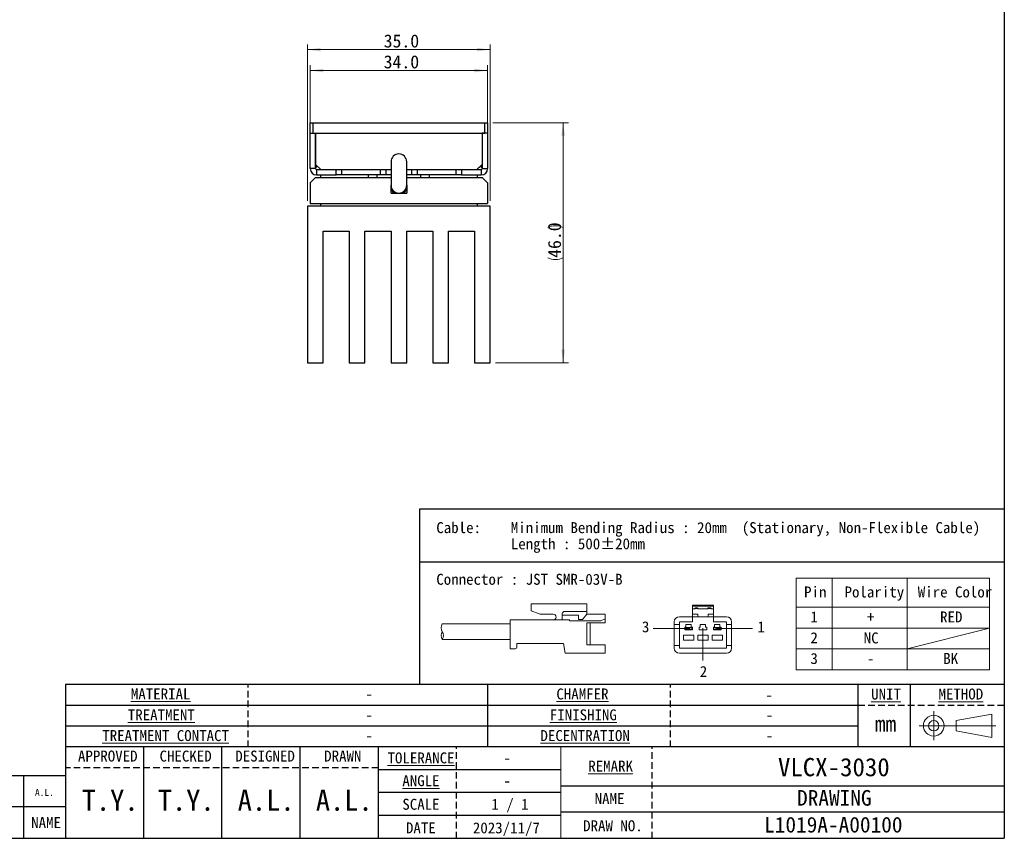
# Model space of a CAD drawing. Header units: millimetres. Extents: x 16 to 409, y 11 to 289.
# Tile 2 of 3: x 220 to 409, y 11 to 168. Entities that reach past the tile are written whole.
import ezdxf

# ---------------------------------------------------------------- set-up
doc = ezdxf.new("R2010")
doc.units = ezdxf.units.MM
doc.linetypes.add('SLD-實線', pattern=[0])
doc.linetypes.add('SLD-虛線-(隱匿輪廓線)', pattern=[1.905, 1.27, -0.635])
doc.layers.add('00_FORMAT', color=7, linetype='SLD-實線')
doc.layers.add('00_FORMAT-DASH', color=7, linetype='SLD-虛線-(隱匿輪廓線)')
doc.styles.add('SLDTEXTSTYLE0', font='MSGOTHIC.TTC')
doc.dimstyles.new('SLDDIMSTYLE0', dxfattribs={"dimtxt": 2.5, "dimasz": 2.5, "dimexe": 0, "dimexo": 0.0625, "dimtad": 1, "dimdec": 1, "dimrnd": 1e-09, "dimzin": 4, "dimdsep": 46, "dimtxsty": 'SLDTEXTSTYLE0', "dimsah": 1, "dimcen": 0.09, "dimadec": 0, "dimazin": 1, "dimtfac": 1, "dimtdec": 1, "dimtofl": 0, "dimtmove": 0, "dimatfit": 3, "dimfxl": 1, "dimfrac": 2, "dimtolj": 1, "dimtzin": 12, "dimarcsym": 0})

# ---------------------------------------------------------------- blocks, each defined once
blk = doc.blocks.new('圖塊12')
at = {"color": 7, "linetype": 'SLD-實線', "lineweight": 18}
for p, q in [((0, 17.53), (37.09, 17.53)), ((0, 12), (0, 17.53)), ((6.94, 17.53), (6.94, 0)), ((21.29, 17.53), (21.29, 0)), ((37.09, 17.53), (37.09, 0)), ((0, 8), (0, 12)), ((0, 12), (37.09, 12)), ((0, 4), (0, 8)), ((0, 8), (37.09, 8)), ((37.09, 8), (0, 8)), ((21.29, 4), (37.09, 8)), ((37.09, 4), (0, 4)), ((0, 0), (0, 4)), ((0, 4), (37.09, 4)), ((37.09, 0), (0, 0))]:
    blk.add_line(p, q, dxfattribs=at)
at = {"color": 7, "linetype": 'SLD-實線', "lineweight": 18, "char_height": 2.1, "attachment_point": 1, "style": 'SLDTEXTSTYLE0'}
for s, insert in [('Pin', (1.53, 15.96)), ('Polarity', (9.3, 15.96)), ('Wire Color', (23.33, 15.96)), ('1', (2.75, 11.17)), ('+', (13.58, 11.17)), ('RED', (27.61, 11.17)), ('2', (2.75, 7.18)), ('NC', (12.97, 7.15)), ('3', (2.75, 3.21)), ('-', (13.58, 3.21)), ('BK', (28.22, 3.21))]:
    blk.add_mtext(s, dxfattribs=dict(at, insert=insert))
blk = doc.blocks.new('圖塊30')
at = {"color": 7, "linetype": 'SLD-實線', "lineweight": 18}
for p, q in [((17.24, 12.97), (17.24, 14.36)), ((27.94, 14.36), (17.24, 14.36)), ((27.94, 14.36), (17.24, 14.36)), ((27.94, 12.36), (27.94, 14.36)), ((27.94, 12.36), (27.94, 14.36)), ((52.19, 14.11), (48.19, 14.11)), ((48.19, 14.11), (48.19, 13.88)), ((52.19, 13.88), (48.19, 13.88)), ((48.19, 13.88), (48.19, 13.36)), ((48.69, 13.36), (48.19, 13.36)), ((48.19, 13.36), (48.19, 12.36)), ((48.59, 13.36), (48.59, 13.37)), ((48.79, 13.56), (48.69, 13.46)), ((48.69, 13.46), (48.69, 13.36)), ((49.19, 13.46), (48.69, 13.46)), ((48.79, 13.57), (48.79, 13.56)), ((48.79, 13.57), (49.09, 13.57)), ((48.79, 13.56), (49.09, 13.56)), ((49.09, 13.57), (49.09, 13.56)), ((49.09, 13.56), (49.19, 13.46)), ((49.19, 13.46), (49.19, 13.36)), ((51.19, 13.36), (49.19, 13.36)), ((49.29, 13.37), (49.29, 13.36)), ((51.09, 13.36), (51.09, 13.37)), ((51.29, 13.56), (51.19, 13.46)), ((51.19, 13.46), (51.19, 13.36)), ((51.69, 13.46), (51.19, 13.46)), ((51.29, 13.57), (51.29, 13.56)), ((51.29, 13.57), (51.59, 13.57)), ((51.29, 13.56), (51.59, 13.56)), ((51.59, 13.57), (51.59, 13.56)), ((51.59, 13.56), (51.69, 13.46)), ((51.69, 13.46), (51.69, 13.36)), ((52.19, 13.36), (51.69, 13.36)), ((51.79, 13.37), (51.79, 13.36)), ((52.19, 14.11), (52.19, 13.88)), ((52.19, 13.88), (52.19, 13.36)), ((52.19, 13.36), (52.19, 12.36)), ((17.24, 12.97), (18.97, 12.36)), ((17.24, 12.97), (18.97, 12.36)), ((21.47, 12.36), (18.97, 12.36)), ((21.47, 12.36), (18.97, 12.36)), ((23.22, 11.24), (23.22, 12.39)), ((23.22, 11.24), (23.22, 12.39)), ((26.34, 12.18), (23.22, 12.18)), ((26.34, 12.18), (23.22, 12.18)), ((27.94, 12.89), (23.71, 12.89)), ((27.94, 12.89), (23.71, 12.89)), ((26.34, 11.31), (26.34, 12.18)), ((26.34, 11.31), (26.34, 12.18)), ((27.11, 11.31), (27.94, 12.36)), ((27.11, 11.31), (27.94, 12.36)), ((31.46, 12.36), (27.94, 12.36)), ((31.46, 12.36), (27.94, 12.36)), ((30.63, 11.09), (31.46, 11.48)), ((30.63, 11.09), (31.46, 11.48)), ((31.46, 10.68), (31.46, 12.36)), ((31.46, 10.68), (31.46, 12.36)), ((45.69, 11.86), (48.19, 11.86)), ((49.19, 12.36), (48.19, 12.36)), ((48.19, 12.36), (48.19, 11.86)), ((48.19, 11.86), (48.19, 10.86)), ((49.19, 11.86), (48.19, 11.86)), ((49.19, 12.36), (49.19, 11.86)), ((51.19, 11.86), (49.19, 11.86)), ((52.19, 12.36), (51.19, 12.36)), ((51.19, 12.36), (51.19, 11.86)), ((52.19, 11.86), (51.19, 11.86)), ((52.19, 12.36), (52.19, 11.86)), ((52.19, 10.86), (52.19, 11.86)), ((52.19, 11.86), (54.69, 11.86)), ((0.22, 10.49), (13.26, 10.49)), ((21.47, 11.24), (13.26, 11.24)), ((13.26, 5.74), (13.26, 11.24)), ((21.47, 11.24), (13.26, 11.24)), ((13.26, 5.74), (13.26, 11.24)), ((21.47, 11.24), (24.6, 11.24)), ((21.47, 11.24), (24.6, 11.24)), ((24.6, 11.09), (24.6, 11.24)), ((24.6, 11.09), (24.6, 11.24)), ((30.63, 11.09), (24.6, 11.09)), ((30.63, 11.09), (24.6, 11.09)), ((27.11, 11.31), (26.34, 11.31)), ((27.11, 11.31), (26.34, 11.31)), ((31.46, 10.68), (27.94, 10.68)), ((27.94, 6.48), (27.94, 10.68)), ((31.46, 10.68), (27.94, 10.68)), ((27.94, 6.48), (27.94, 10.68)), ((28.59, 6.48), (28.59, 10.68)), ((28.59, 6.48), (28.59, 10.68)), ((47.32, 9.61), (40.68, 9.61)), ((44.69, 10.86), (44.69, 10.36)), ((45.69, 10.36), (44.69, 10.36)), ((44.69, 10.36), (44.69, 6.36)), ((45.69, 10.86), (45.69, 10.36)), ((48.19, 10.86), (45.69, 10.86)), ((45.69, 10.36), (45.69, 6.36)), ((46.94, 9.86), (46.69, 9.86)), ((46.69, 9.86), (46.69, 9.36)), ((46.81, 9.41), (46.81, 9.81)), ((46.81, 9.81), (47.29, 9.81)), ((47.94, 10.36), (46.94, 10.36)), ((46.94, 10.36), (46.94, 9.86)), ((47.29, 9.81), (47.19, 9.71)), ((47.39, 9.71), (47.19, 9.71)), ((47.19, 9.51), (47.19, 9.71)), ((47.19, 9.51), (47.39, 9.51)), ((47.19, 9.51), (47.29, 9.41)), ((47.29, 9.81), (47.44, 9.81)), ((47.44, 9.79), (47.39, 9.71)), ((47.39, 9.71), (47.39, 9.51)), ((47.39, 9.51), (47.44, 9.44)), ((47.44, 9.81), (47.44, 9.79)), ((47.44, 9.81), (47.59, 9.81)), ((47.49, 9.71), (47.44, 9.79)), ((47.44, 9.44), (47.49, 9.51)), ((47.49, 9.51), (47.49, 9.71)), ((47.69, 9.71), (47.49, 9.71)), ((47.49, 9.51), (47.69, 9.51)), ((47.69, 9.71), (47.59, 9.81)), ((47.59, 9.81), (48.06, 9.81)), ((47.59, 9.41), (47.69, 9.51)), ((47.69, 9.71), (47.69, 9.51)), ((47.94, 9.86), (47.94, 10.36)), ((48.19, 9.86), (47.94, 9.86)), ((48.06, 9.81), (48.06, 9.41)), ((48.19, 9.36), (48.19, 9.86)), ((49.44, 9.86), (49.44, 9.36)), ((49.69, 9.86), (49.44, 9.86)), ((49.69, 10.36), (49.69, 9.86)), ((50.69, 10.36), (49.69, 10.36)), ((50.16, 9.65), (50.16, 3.45)), ((50.69, 9.86), (50.69, 10.36)), ((50.94, 9.86), (50.69, 9.86)), ((50.94, 9.36), (50.94, 9.86)), ((54.69, 10.86), (52.19, 10.86)), ((52.44, 9.86), (52.19, 9.86)), ((52.19, 9.86), (52.19, 9.36)), ((52.31, 9.41), (52.31, 9.81)), ((52.31, 9.81), (52.79, 9.81)), ((53.44, 10.36), (52.44, 10.36)), ((52.44, 10.36), (52.44, 9.86)), ((52.79, 9.81), (52.69, 9.71)), ((52.89, 9.71), (52.69, 9.71)), ((52.69, 9.51), (52.69, 9.71)), ((52.69, 9.51), (52.89, 9.51)), ((52.69, 9.51), (52.79, 9.41)), ((52.79, 9.81), (52.94, 9.81)), ((52.94, 9.79), (52.89, 9.71)), ((52.89, 9.71), (52.89, 9.51)), ((52.89, 9.51), (52.94, 9.44)), ((52.94, 9.81), (52.94, 9.79)), ((52.94, 9.81), (53.09, 9.81)), ((52.99, 9.71), (52.94, 9.79)), ((52.94, 9.44), (52.99, 9.51)), ((52.99, 9.51), (52.99, 9.71)), ((53.19, 9.71), (52.99, 9.71)), ((52.99, 9.51), (53.19, 9.51)), ((59.69, 9.61), (53.05, 9.61)), ((53.19, 9.71), (53.09, 9.81)), ((53.09, 9.81), (53.56, 9.81)), ((53.09, 9.41), (53.19, 9.51)), ((53.19, 9.71), (53.19, 9.51)), ((53.44, 9.86), (53.44, 10.36)), ((53.69, 9.86), (53.44, 9.86)), ((53.56, 9.81), (53.56, 9.41)), ((53.69, 9.36), (53.69, 9.86)), ((54.69, 10.36), (54.69, 10.86)), ((55.69, 10.36), (54.69, 10.36)), ((54.69, 6.36), (54.69, 10.36)), ((55.69, 10.86), (55.69, 10.36)), ((55.69, 6.36), (55.69, 10.36)), ((48.44, 8.36), (46.44, 8.36)), ((46.44, 8.36), (46.44, 7.36)), ((46.69, 9.36), (48.19, 9.36)), ((47.29, 9.41), (46.81, 9.41)), ((47.44, 9.41), (47.29, 9.41)), ((47.44, 9.44), (47.44, 9.41)), ((47.59, 9.41), (47.44, 9.41)), ((48.06, 9.41), (47.59, 9.41)), ((48.44, 7.36), (48.44, 8.36)), ((51.19, 8.36), (49.19, 8.36)), ((49.19, 8.36), (49.19, 7.36)), ((49.44, 9.36), (50.94, 9.36)), ((51.19, 7.36), (51.19, 8.36)), ((51.94, 8.36), (51.94, 7.36)), ((53.94, 8.36), (51.94, 8.36)), ((52.19, 9.36), (53.69, 9.36)), ((52.79, 9.41), (52.31, 9.41)), ((52.94, 9.41), (52.79, 9.41)), ((52.94, 9.44), (52.94, 9.41)), ((53.09, 9.41), (52.94, 9.41)), ((53.56, 9.41), (53.09, 9.41)), ((53.94, 7.36), (53.94, 8.36)), ((0.22, 7.49), (13.26, 7.49)), ((14.22, 5.74), (13.26, 5.74)), ((14.22, 5.74), (13.26, 5.74)), ((14.52, 6.04), (14.52, 6.74)), ((23.46, 6.74), (14.52, 6.74)), ((14.52, 6.04), (14.52, 6.74)), ((23.46, 6.74), (14.52, 6.74)), ((23.46, 6.74), (23.76, 4.86)), ((31.46, 6.48), (27.94, 6.48)), ((31.46, 6.48), (27.94, 6.48)), ((31.46, 4.86), (31.46, 6.48)), ((31.46, 4.86), (31.46, 6.48)), ((44.69, 6.36), (45.69, 6.36)), ((44.69, 6.36), (44.69, 5.86)), ((45.69, 6.36), (45.69, 5.86)), ((45.69, 5.86), (54.69, 5.86)), ((46.44, 7.36), (48.44, 7.36)), ((49.19, 7.36), (51.19, 7.36)), ((51.94, 7.36), (53.94, 7.36)), ((54.69, 6.36), (55.69, 6.36)), ((54.69, 5.86), (54.69, 6.36)), ((55.69, 6.36), (55.69, 5.86)), ((31.46, 4.86), (23.76, 4.86)), ((31.46, 4.86), (23.76, 4.86)), ((45.69, 4.86), (54.69, 4.86))]:
    blk.add_line(p, q, dxfattribs=at)
for centre, radius, start, end in [((48.79, 13.37), 0.2, 90, 179.9999), ((48.59, 13.47), 0.0958, 267.4024, 357.1429), ((49.09, 13.37), 0.2, 0, 90), ((49.28, 13.47), 0.0958, 182.8572, 272.5975), ((51.29, 13.37), 0.2, 90, 180.0001), ((51.09, 13.47), 0.0958, 267.4027, 357.143), ((51.59, 13.37), 0.2, 359.9999, 90), ((51.78, 13.47), 0.0958, 182.8571, 272.5973), ((21.47, 11.8), 0.564, 270, 90), ((21.47, 11.8), 0.564, 270, 90), ((23.72, 12.39), 0.504, 88.4648, 180), ((23.72, 12.39), 0.504, 88.4648, 180), ((45.69, 10.86), 1, 90, 180), ((54.69, 10.86), 1, 0, 90), ((1.42, 9.74), 1.42, 147.9946, 212.0054), ((1.42, 8.24), 1.42, 147.9946, 212.0054), ((-0.98, 8.24), 1.42, 327.9946, 32.0054), ((14.22, 6.04), 0.3, 270, 0), ((14.22, 6.04), 0.3, 270, 0), ((45.69, 5.86), 1, 180, 270), ((54.69, 5.86), 1, 270, 0)]:
    blk.add_arc(centre, radius, start, end, dxfattribs=at)
at = {"color": 7, "linetype": 'SLD-實線', "lineweight": 18, "char_height": 2.1, "attachment_point": 1, "style": 'SLDTEXTSTYLE0'}
for s, insert in [('3', (38.49, 10.98)), ('1', (60.65, 10.98)), ('2', (49.58, 2.42))]:
    blk.add_mtext(s, dxfattribs=dict(at, insert=insert))
blk = doc.blocks.new('SW_NOTE_1')
at = {"color": 0, "linetype": 'SLD-實線', "lineweight": 18, "char_height": 2.1, "attachment_point": 1, "style": 'SLDTEXTSTYLE0'}
for s, insert in [('Cable:    Minimum Bending Radius : 20mm  (Stationary, Non-Flexible Cable)', (0, 2.44)), ('          Length : 500±20mm', (0, -0.66))]:
    blk.add_mtext(s, dxfattribs=dict(at, insert=insert))
blk = doc.blocks.new('_D_7')
at = {"color": 7, "linetype": 'SLD-實線', "lineweight": 18}
for p, q in [((310.93, 148.15), (325.43, 148.15)), ((324.43, 148.15), (324.43, 102.15)), ((311.43, 102.15), (325.43, 102.15))]:
    blk.add_line(p, q, dxfattribs=at)
for start, end in [(63.4349, 116.5651), (243.4349, 296.5651)]:
    blk.add_arc((322.97, 125.15), 3.25, start, end, dxfattribs=at)
for points in [[(324.43, 148.15), (324.08, 145.65), (324.78, 145.65)], [(324.43, 102.15), (324.78, 104.65), (324.08, 104.65)]]:
    blk.add_solid(points, dxfattribs=at)
at = {"color": 7, "linetype": 'SLD-實線', "lineweight": 18, "insert": (321.52, 122.24), "char_height": 2.5, "attachment_point": 1, "rotation": 90, "style": 'SLDTEXTSTYLE0'}
blk.add_mtext('46.0', dxfattribs=at)
blk = doc.blocks.new('_D_8')
at = {"color": 7, "linetype": 'SLD-實線', "lineweight": 18}
for p, q in [((275.93, 147.15), (275.93, 159.15)), ((309.93, 147.15), (309.93, 159.15)), ((275.93, 158.15), (309.93, 158.15))]:
    blk.add_line(p, q, dxfattribs=at)
for points in [[(275.93, 158.15), (278.43, 157.8), (278.43, 158.5)], [(309.93, 158.15), (307.43, 158.5), (307.43, 157.8)]]:
    blk.add_solid(points, dxfattribs=at)
at = {"color": 7, "linetype": 'SLD-實線', "lineweight": 18, "insert": (290.02, 161.06), "char_height": 2.5, "attachment_point": 1, "style": 'SLDTEXTSTYLE0'}
blk.add_mtext('34.0', dxfattribs=at)
blk = doc.blocks.new('_D_9')
at = {"color": 7, "linetype": 'SLD-實線', "lineweight": 18}
for p, q in [((275.43, 133.15), (275.43, 163.15)), ((310.43, 133.15), (310.43, 163.15)), ((275.43, 162.15), (310.43, 162.15))]:
    blk.add_line(p, q, dxfattribs=at)
for points in [[(275.43, 162.15), (277.93, 161.8), (277.93, 162.5)], [(310.43, 162.15), (307.93, 162.5), (307.93, 161.8)]]:
    blk.add_solid(points, dxfattribs=at)
at = {"color": 7, "linetype": 'SLD-實線', "lineweight": 18, "insert": (290.02, 165.06), "char_height": 2.5, "attachment_point": 1, "style": 'SLDTEXTSTYLE0'}
blk.add_mtext('35.0', dxfattribs=at)

msp = doc.modelspace()

# ---------------------------------------------------------------- linework, layer by layer
at = {"color": 7, "linetype": 'SLD-實線', "lineweight": 25}
for p, q in [((275.93, 146.15), (275.93, 148.15)), ((275.93, 148.15), (276.43, 148.15)), ((276.43, 148.15), (276.43, 146.15)), ((276.43, 148.15), (309.43, 148.15)), ((309.43, 146.15), (309.43, 148.15)), ((309.43, 148.15), (309.93, 148.15)), ((309.93, 148.15), (309.93, 146.15)), ((275.93, 139.35), (275.93, 146.15)), ((275.93, 146.15), (276.93, 146.15)), ((276.43, 146.15), (309.43, 146.15)), ((276.93, 139.35), (276.93, 146.15)), ((276.98, 146.15), (276.98, 140.15)), ((276.98, 146.15), (308.88, 146.15)), ((308.88, 146.15), (308.88, 140.15)), ((308.93, 146.15), (308.93, 139.35)), ((309.93, 146.15), (308.93, 146.15)), ((309.93, 146.15), (309.93, 139.35)), ((276.98, 143.65), (276.93, 143.65)), ((308.93, 143.65), (308.88, 143.65)), ((276.93, 141.65), (276.98, 141.65)), ((308.88, 141.65), (308.93, 141.65)), ((276.98, 140.15), (277.98, 139.15)), ((277.13, 139.65), (277.13, 140)), ((277.43, 139.7), (277.43, 139.65)), ((291.43, 140.65), (291.43, 136.15)), ((294.43, 136.15), (294.43, 140.65)), ((307.88, 139.15), (308.88, 140.15)), ((308.43, 139.65), (308.43, 139.7)), ((308.73, 139.65), (308.73, 140)), ((276.93, 139.35), (275.93, 139.35)), ((276.93, 139.65), (277.13, 139.65)), ((277.13, 139.15), (277.13, 138.15)), ((277.13, 139.15), (280.93, 139.15)), ((277.13, 138.15), (280.93, 138.15)), ((277.43, 139.65), (277.48, 139.65)), ((277.93, 139.2), (277.93, 139.15)), ((277.93, 138.15), (277.93, 137.65)), ((277.98, 139.15), (280.93, 139.15)), ((280.93, 138.15), (280.93, 139.15)), ((280.93, 139.15), (281.93, 139.15)), ((281.93, 138.15), (280.93, 138.15)), ((281.93, 139.15), (281.93, 138.15)), ((281.93, 139.15), (289.43, 139.15)), ((289.43, 138.15), (281.93, 138.15)), ((287.08, 138.15), (287.08, 137.65)), ((288.78, 137.65), (288.78, 138.15)), ((289.43, 138.15), (289.43, 139.15)), ((289.43, 139.15), (290.43, 139.15)), ((290.43, 138.15), (289.43, 138.15)), ((290.43, 139.15), (290.43, 138.15)), ((290.43, 139.15), (291.43, 139.15)), ((291.43, 138.15), (290.43, 138.15)), ((294.43, 139.15), (295.43, 139.15)), ((295.43, 138.15), (294.43, 138.15)), ((295.43, 138.15), (295.43, 139.15)), ((295.43, 139.15), (296.43, 139.15)), ((296.43, 138.15), (295.43, 138.15)), ((296.43, 139.15), (296.43, 138.15)), ((296.43, 139.15), (303.93, 139.15)), ((303.93, 138.15), (296.43, 138.15)), ((297.08, 138.15), (297.08, 137.65)), ((298.78, 137.65), (298.78, 138.15)), ((303.93, 138.15), (303.93, 139.15)), ((303.93, 139.15), (304.93, 139.15)), ((304.93, 138.15), (303.93, 138.15)), ((304.93, 139.15), (307.88, 139.15)), ((304.93, 139.15), (304.93, 138.15)), ((304.93, 139.15), (308.73, 139.15)), ((304.93, 138.15), (308.73, 138.15)), ((307.93, 139.2), (307.93, 139.15)), ((307.93, 138.15), (307.93, 137.65)), ((308.38, 139.65), (308.43, 139.65)), ((308.73, 139.65), (308.93, 139.65)), ((308.73, 139.15), (308.73, 138.15)), ((308.93, 139.35), (309.93, 139.35)), ((276.93, 137.65), (275.93, 136.65)), ((275.93, 136.65), (275.93, 132.65)), ((276.93, 137.65), (291.43, 137.65)), ((291.43, 134.65), (291.43, 136.15)), ((294.43, 137.65), (308.93, 137.65)), ((294.43, 136.15), (294.43, 134.65)), ((309.93, 136.65), (308.93, 137.65)), ((309.93, 136.65), (309.93, 132.65)), ((291.49, 135.73), (291.43, 135.65)), ((291.43, 134.65), (294.43, 134.65)), ((294.43, 135.65), (294.37, 135.73)), ((275.43, 132.15), (275.43, 102.15)), ((310.43, 132.15), (275.43, 132.15)), ((275.93, 132.65), (309.93, 132.65)), ((277.93, 132.65), (277.93, 132.15)), ((307.93, 132.65), (307.93, 132.15)), ((310.43, 102.15), (310.43, 132.15)), ((278.43, 127.35), (283.43, 127.35)), ((278.43, 102.15), (278.43, 127.35)), ((283.43, 127.35), (283.43, 102.15)), ((286.43, 127.35), (291.43, 127.35)), ((286.43, 102.15), (286.43, 127.35)), ((291.43, 127.35), (291.43, 102.15)), ((294.43, 127.35), (299.43, 127.35)), ((294.43, 102.15), (294.43, 127.35)), ((299.43, 127.35), (299.43, 102.15)), ((302.43, 127.35), (307.43, 127.35)), ((302.43, 102.15), (302.43, 127.35)), ((307.43, 127.35), (307.43, 102.15)), ((275.43, 102.15), (278.43, 102.15)), ((283.43, 102.15), (286.43, 102.15)), ((291.43, 102.15), (294.43, 102.15)), ((299.43, 102.15), (302.43, 102.15)), ((307.43, 102.15), (310.43, 102.15))]:
    msp.add_line(p, q, dxfattribs=at)
at = {"color": 7, "linetype": 'SLD-實線', "lineweight": 18}
for p, q in [((395.48, 29.78), (395.48, 35.38)), ((399.8, 33.59), (406.6, 34.8)), ((406.6, 34.8), (406.6, 30.35)), ((392.68, 32.58), (407.4, 32.58)), ((399.8, 31.57), (399.8, 33.59)), ((399.8, 31.57), (406.6, 30.35)), ((324.01, 11), (324.01, 28.5))]:
    msp.add_line(p, q, dxfattribs=at)
at = {"color": 7, "linetype": 'SLD-實線', "lineweight": 25, "flags": 128}
for points in [[(291.43, 135.4), (291.73, 134.95), (292.17, 134.65)], [(293.68, 134.65), (294.13, 134.95), (294.43, 135.4)]]:
    msp.add_lwpolyline(points, dxfattribs=at)
at = {"color": 7, "linetype": 'SLD-實線', "lineweight": 18}
for radius in [1.99, 0.996]:
    msp.add_circle((395.48, 32.58), radius, dxfattribs=at)
at = {"color": 7, "linetype": 'SLD-實線', "lineweight": 25}
for centre, radius, start, end in [((292.93, 140.65), 1.5, 0, 180), ((277.13, 139.35), 1.2, 180, 270), ((277.13, 139.35), 0.2, 180, 270), ((308.73, 139.35), 1.2, 270, 0), ((308.73, 139.35), 0.2, 270, 0), ((292.93, 136.15), 1.5, 180, 0), ((292.93, 136.15), 1.5, 196.1616, 270), ((292.93, 136.15), 1.5, 270, 343.8384)]:
    msp.add_arc(centre, radius, start, end, dxfattribs=at)
msp.add_open_spline([(293.73, 134.65), (293.73, 134.65), (293.72, 134.65), (293.74, 134.66), (293.78, 134.68), (293.87, 134.73), (294.03, 134.84), (294.24, 135.04), (294.38, 135.22), (294.43, 135.33), (294.43, 135.33)], degree=3, knots=[0, 0, 0, 0, 0.027177, 0.098075, 0.170688, 0.250399, 0.445449, 0.702081, 0.996668, 1, 1, 1, 1], dxfattribs=at)
at = {"layer": '00_FORMAT', "color": 7}
for p, q in [((409.01, 286), (409.01, 11)), ((296.87, 74.07), (296.87, 40.5)), ((409.01, 74.07), (296.87, 74.07)), ((409.01, 63.95), (296.87, 63.95)), ((229.01, 40.5), (229.01, 11)), ((409.01, 40.5), (229.01, 40.5)), ((310.01, 28.49), (310.01, 40.5)), ((381.01, 28.49), (381.01, 40.49)), ((391.01, 28.49), (391.01, 40.49)), ((229.01, 36.5), (381.01, 36.5)), ((381.01, 32.5), (229.01, 32.5)), ((409.01, 28.5), (229.01, 28.5)), ((244.01, 11), (244.01, 28.5)), ((259.01, 11), (259.01, 28.5)), ((274.01, 11), (274.01, 28.5)), ((289.01, 11), (289.01, 28.5)), ((229.01, 23), (134.01, 23)), ((221.01, 17), (221.01, 23)), ((324.01, 24.12), (289.01, 24.12)), ((409.01, 21), (324.01, 21)), ((324.01, 19.75), (289.01, 19.75)), ((229.01, 17), (134.01, 17)), ((221.01, 11), (221.01, 17)), ((324.01, 15.38), (289.01, 15.38)), ((409.01, 16), (324.01, 16)), ((16.01, 11), (409.01, 11))]:
    msp.add_line(p, q, dxfattribs=at)
at = {"layer": '00_FORMAT-DASH', "color": 7, "linetype": 'SLD-虛線-(隱匿輪廓線)'}
for p, q in [((264.01, 28.49), (264.01, 40.49)), ((345.01, 28.49), (345.01, 40.49)), ((381.01, 36.5), (409.01, 36.5)), ((341.51, 11), (341.51, 28.5)), ((289.01, 24.5), (229.01, 24.5))]:
    msp.add_line(p, q, dxfattribs=at)
at = {"layer": '00_FORMAT-DASH', "color": 7}
msp.add_line((304.01, 11), (304.01, 28.5), dxfattribs=at)

# ---------------------------------------------------------------- block references
at = {"color": 7, "linetype": 'SLD-實線', "lineweight": 18}
msp.add_blockref('SW_NOTE_1', (300.11, 69.15), dxfattribs=at)
at = {"layer": '00_FORMAT'}
for name, p in [('圖塊12', (369.09, 43.3)), ('圖塊30', (301.04, 41.6))]:
    msp.add_blockref(name, p, dxfattribs=at)

# ---------------------------------------------------------------- texts
at = {"color": 7, "linetype": 'SLD-實線', "lineweight": 18, "style": 'SLDTEXTSTYLE0'}
for s, insert, char_height, attachment_point in [('Connector : JST SMR-03V-B', (300.11, 61.69), 2.1, 1), ('\\LMATERIAL', (241.55, 39.71), 2.1, 1), ('\\LCHAMFER', (323.13, 39.71), 2.1, 1), ('\\LUNIT', (383.49, 39.7), 2.1, 1), ('\\LMETHOD', (396.4, 39.7), 2.1, 1), ('-', (286.53, 39.71), 2.1, 1), ('-', (363.22, 39.55), 2.1, 1), ('\\LTREATMENT', (240.96, 35.71), 2.1, 1), ('-', (286.53, 35.71), 2.1, 1), ('\\LFINISHING', (321.87, 35.71), 2.1, 1), ('-', (363.26, 35.71), 2.1, 1), ('mm', (384.19, 34.46), 3, 1), ('\\LTREATMENT CONTACT', (236.07, 31.74), 2.1, 1), ('-', (286.53, 31.74), 2.1, 1), ('\\LDECENTRATION', (320.08, 31.74), 2.1, 1), ('-', (363.26, 31.74), 2.1, 1), ('APPROVED', (231.41, 27.81), 2.1, 1), ('CHECKED', (247.05, 27.81), 2.1, 1), ('DESIGNED', (261.57, 27.81), 2.1, 1), ('DRAWN', (278.61, 27.81), 2.1, 1), ('\\LTOLERANCE', (290.76, 27.46), 2.1, 1), ('VLCX-3030', (376.33, 26.39), 3.5, 2), ('-', (312.99, 27.46), 2.1, 1), ('\\LREMARK', (329.25, 25.88), 2.1, 1), ('\\LANGLE', (293.6, 23.09), 2.1, 1), ('-', (312.99, 23.09), 2.1, 1), ('T.Y.', (237.58, 20.29), 4, 2), ('T.Y.', (252.16, 20.29), 4, 2), ('A.L.', (267.48, 20.29), 4, 2), ('A.L.', (282.46, 20.29), 4, 2), ('NAME', (330.47, 19.65), 2.1, 1), ('DRAWING', (376.42, 20.25), 3, 2), ('SCALE', (293.6, 18.57), 2.1, 1), ('1 / 1', (310.67, 18.57), 2.1, 1), ('L1019A-A00100', (376.23, 15.11), 3, 2), ('NAME', (222.44, 15.07), 2.1, 1), ('DATE', (294.29, 14.05), 2.1, 1), ('2023/11/7', (313.55, 14.05), 2.1, 2), ('DRAW NO.', (328.26, 14.45), 2.1, 1)]:
    msp.add_mtext(s, dxfattribs=dict(at, insert=insert, char_height=char_height, attachment_point=attachment_point))
at = {"color": 7, "linetype": 'Continuous', "lineweight": 0, "insert": (224.97, 20.46), "char_height": 1.323, "attachment_point": 2, "style": 'SLDTEXTSTYLE0'}
msp.add_mtext('A.L.', dxfattribs=at)

# ---------------------------------------------------------------- dimensions: what is measured, and where the dimension line sits
at = {"color": 7, "linetype": 'SLD-實線', "lineweight": 18}
for base, p1, p2, picture, middle in [((310.43, 162.15), (275.43, 132.15), (310.43, 132.15), '_D_9', (292.93, 162.15)), ((309.93, 158.15), (275.93, 146.15), (309.93, 146.15), '_D_8', (292.93, 158.15))]:
    dim = msp.add_linear_dim(base=base, p1=p1, p2=p2, dimstyle='SLDDIMSTYLE0', dxfattribs=at)
    dim.commit()
    dim.dimension.update_dxf_attribs({"geometry": picture, "text_midpoint": middle, "dimtype": 160})
dim = msp.add_linear_dim(base=(324.43, 102.15), p1=(309.93, 148.15), p2=(310.43, 102.15), angle=90, text='(<>)', dimstyle='SLDDIMSTYLE0', dxfattribs=at)
dim.commit()
dim.dimension.update_dxf_attribs({"geometry": '_D_7', "text_midpoint": (324.43, 125.15), "dimtype": 160})

doc.saveas('drawing.dxf')
